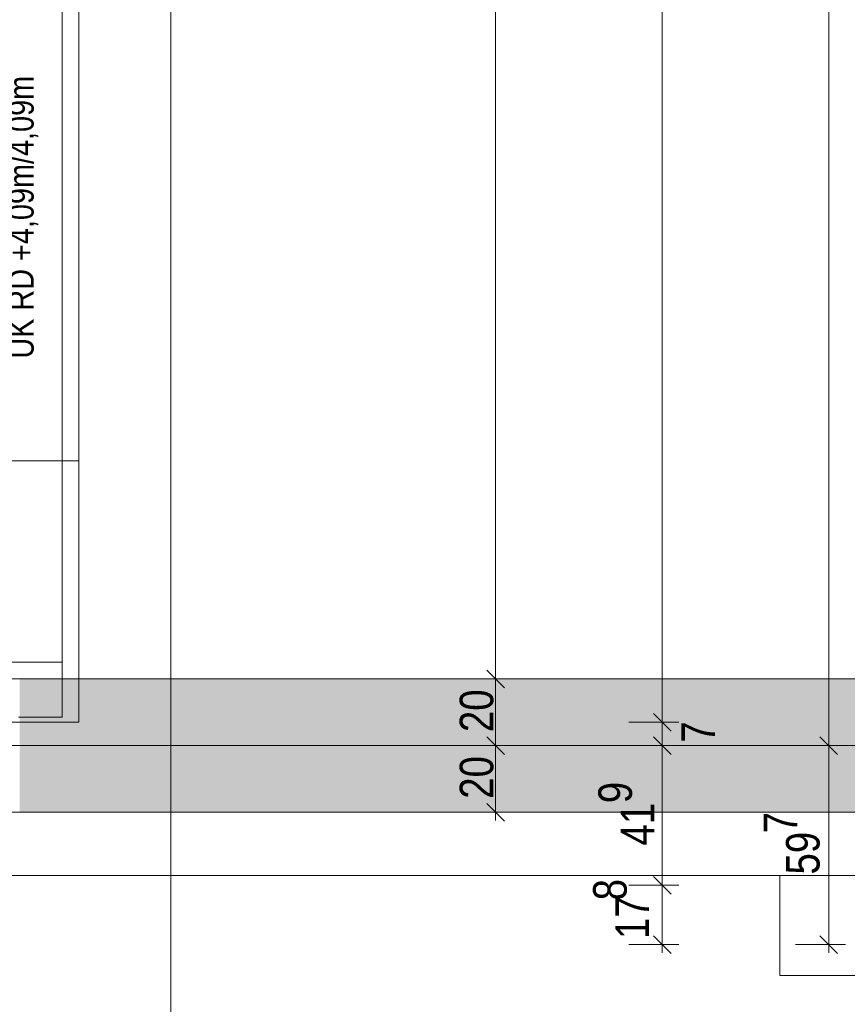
# Model space of a CAD drawing. Extents: x -620 to 300, y 62 to 1162.
# Tile 6 of 49: x -447 to -398, y 204 to 263. Entities that reach past the tile are written whole.
import ezdxf
from ezdxf.lldxf.tags import DXFTag

# ---------------------------------------------------------------- set-up
doc = ezdxf.new("R2010")
doc.units = 0
doc.layers.get('0').update_dxf_attribs({"lineweight": 13})
for name, color, linetype, lineweight, true_color in [('00_Beschriftung UZ', 3, 'Continuous', 35, 0x00ff00), ('30 -33 Aussenwände- 7 Fassade_ Elemente', 7, 'Continuous', 9, 0x00aacc), ('30 -35 Decken- 1 Konstruktion-Träger- Stahlbeton', 7, 'Continuous', 13, 0x33aa00), ('70 -75 Raumstempel-2 Verweislinie', 7, 'Continuous', 9, 0xff6600), ('70 -76 Bemaßung- 2 Allgemein', 9, 'Continuous', 5, 0x808080), ('iwb_Schraffur_Unterzug', 7, 'Continuous', 5, 0xffffcc)]:
    doc.layers.add(name, color=color, linetype=linetype, lineweight=lineweight, true_color=true_color)
doc.layers.add('70 -71 Achsen- 1 Gebäudeachsen', color=7, linetype='STRICHPUNKT2-A06G945V8I', lineweight=18)
doc.layers.add('70 -75 Raumstempel- 3 Wandstempel', color=7, linetype='Continuous', lineweight=50)
doc.styles.get("Standard").update_dxf_attribs({"font": 'ARIALN.TTF'})
tags = doc.linetypes.add('fein_strichliert-A06G945W8I', pattern=[4, 1, -2, 1]).pattern_tags.tags
tags[8:9] = [DXFTag(74, 4), DXFTag(75, 0), DXFTag(340, '0'), DXFTag(46, 0.0), DXFTag(50, 0.0), DXFTag(44, 0.0), DXFTag(45, 0.0)]
tags[6:7] = [DXFTag(74, 4), DXFTag(75, 0), DXFTag(340, '0'), DXFTag(46, 0.0), DXFTag(50, 0.0), DXFTag(44, 0.0), DXFTag(45, 0.0)]
tags[4:5] = [DXFTag(74, 4), DXFTag(75, 0), DXFTag(340, '0'), DXFTag(46, 0.0), DXFTag(50, 0.0), DXFTag(44, 0.0), DXFTag(45, 0.0)]
tags = doc.linetypes.add('STRICHPUNKT2-A06G945V8I', pattern=[12.7, 6.35, -3.175, 0, -3.175]).pattern_tags.tags
tags[10:11] = [DXFTag(74, 4), DXFTag(75, 0), DXFTag(340, '0'), DXFTag(46, 0.0), DXFTag(50, 0.0), DXFTag(44, 0.0), DXFTag(45, 0.0)]
tags[8:9] = [DXFTag(74, 4), DXFTag(75, 0), DXFTag(340, '0'), DXFTag(46, 0.0), DXFTag(50, 0.0), DXFTag(44, 0.0), DXFTag(45, 0.0)]
tags[6:7] = [DXFTag(74, 4), DXFTag(75, 0), DXFTag(340, '0'), DXFTag(46, 0.0), DXFTag(50, 0.0), DXFTag(44, 0.0), DXFTag(45, 0.0)]
tags[4:5] = [DXFTag(74, 4), DXFTag(75, 0), DXFTag(340, '0'), DXFTag(46, 0.0), DXFTag(50, 0.0), DXFTag(44, 0.0), DXFTag(45, 0.0)]

# ---------------------------------------------------------------- blocks, each defined once
blk = doc.blocks.new('Referenz-A06G945X8I')
at = {"layer": '30 -33 Aussenwände- 7 Fassade_ Elemente', "color": 0, "linetype": 'Continuous', "lineweight": -2, "ltscale": 0.13}
for p, q in [((-443.64, 220.853), (-443.64, 323.453)), ((-444.64, 319.453), (-444.64, 224.453)), ((-444.64, 224.453), (-448.48, 224.453)), ((-444.64, 224.453), (-448.48, 224.453)), ((-444.64, 221.153), (-444.64, 224.453)), ((-447.28, 221.153), (-444.64, 221.153)), ((-448.48, 220.853), (-443.64, 220.853))]:
    blk.add_line(p, q, dxfattribs=at)
at = {"layer": '30 -33 Aussenwände- 7 Fassade_ Elemente', "color": 0, "linetype": 'fein_strichliert-A06G945W8I', "lineweight": -2, "ltscale": 0.13}
for p, q in [((31.62, 211.653), (-447.78, 211.653)), ((-401.58, 205.653), (-401.58, 211.653)), ((-391.58, 205.653), (-401.58, 205.653))]:
    blk.add_line(p, q, dxfattribs=at)
at = {"layer": '30 -35 Decken- 1 Konstruktion-Träger- Stahlbeton', "color": 0, "linetype": 'fein_strichliert-A06G945W8I', "lineweight": -2, "ltscale": 0.13}
for p, q in [((-451.58, 223.453), (35.42, 223.453)), ((-451.58, 215.453), (35.42, 215.453))]:
    blk.add_line(p, q, dxfattribs=at)
at = {"layer": '70 -71 Achsen- 1 Gebäudeachsen', "color": 0, "linetype": 'STRICHPUNKT2-A06G945V8I', "lineweight": -2, "ltscale": 0.13}
blk.add_line((-538.631, 219.453), (76.501, 219.453), dxfattribs=at)
at = {"layer": '70 -75 Raumstempel- 3 Wandstempel', "color": 0, "linetype": 'Continuous', "lineweight": -2, "ltscale": 0.13}
blk.add_line((-460.87, 236.527), (-443.64, 236.527), dxfattribs=at)
at = {"layer": '70 -75 Raumstempel-2 Verweislinie', "color": 0, "linetype": 'Continuous', "lineweight": -2, "ltscale": 0.13}
blk.add_line((-438.121, 343.468), (-438.121, 202.647), dxfattribs=at)
at = {"layer": '70 -76 Bemaßung- 2 Allgemein', "color": 0, "linetype": 'Continuous', "lineweight": -2, "ltscale": 0.13}
for p, q in [((-418.64, 224.514), (-418.64, 323.393)), ((-408.64, 221.914), (-408.64, 316.293)), ((-398.64, 311.453), (-398.64, 220.514)), ((-418.64, 222.953), (-418.64, 224.514)), ((-419.17, 223.984), (-418.109, 222.923)), ((-418.109, 222.923), (-419.17, 223.984)), ((-418.64, 223.953), (-418.64, 222.393)), ((-420.64, 223.453), (-417.64, 223.453)), ((-420.64, 223.453), (-417.64, 223.453)), ((-408.64, 221.914), (-408.64, 222.974)), ((-418.64, 220.514), (-418.64, 222.393)), ((-408.64, 220.353), (-408.64, 221.914)), ((-408.64, 220.353), (-408.64, 221.914)), ((-408.109, 220.323), (-409.17, 221.384)), ((-408.109, 220.323), (-409.17, 221.384)), ((-418.64, 218.953), (-418.64, 220.514)), ((-410.64, 220.853), (-407.64, 220.853)), ((-410.64, 220.853), (-407.64, 220.853)), ((-408.64, 219.453), (-408.64, 220.853)), ((-398.64, 218.953), (-398.64, 220.514)), ((-418.109, 218.923), (-419.17, 219.984)), ((-419.17, 219.984), (-418.109, 218.923)), ((-418.64, 219.953), (-418.64, 218.393)), ((-409.17, 219.984), (-408.109, 218.923)), ((-409.17, 219.984), (-408.109, 218.923)), ((-408.64, 219.953), (-408.64, 218.393)), ((-408.64, 219.953), (-408.64, 218.393)), ((-399.17, 219.984), (-398.109, 218.923)), ((-398.109, 218.923), (-399.17, 219.984)), ((-398.64, 219.953), (-398.64, 218.393)), ((-420.64, 219.453), (-417.64, 219.453)), ((-420.64, 219.453), (-417.64, 219.453)), ((-410.64, 219.453), (-407.64, 219.453)), ((-410.64, 219.453), (-407.64, 219.453)), ((-400.64, 219.453), (-397.64, 219.453)), ((-400.64, 219.453), (-397.64, 219.453)), ((-418.64, 216.514), (-418.64, 218.393)), ((-408.64, 212.134), (-408.64, 218.393)), ((-408.64, 218.393), (-408.64, 217.333)), ((-398.64, 218.393), (-398.64, 208.574)), ((-418.64, 214.953), (-418.64, 216.514)), ((-418.109, 214.923), (-419.17, 215.984)), ((-420.64, 215.453), (-417.64, 215.453)), ((-408.64, 210.573), (-408.64, 212.134)), ((-409.17, 211.604), (-408.109, 210.543)), ((-408.109, 210.543), (-409.17, 211.604)), ((-408.64, 211.573), (-408.64, 210.013)), ((-410.64, 211.073), (-407.64, 211.073)), ((-410.64, 211.073), (-407.64, 211.073)), ((-408.64, 208.574), (-408.64, 210.013)), ((-408.64, 207.013), (-408.64, 208.574)), ((-398.64, 207.013), (-398.64, 208.574)), ((-408.109, 206.983), (-409.17, 208.044)), ((-398.109, 206.983), (-399.17, 208.044)), ((-410.64, 207.513), (-407.64, 207.513)), ((-400.64, 207.513), (-397.64, 207.513))]:
    blk.add_line(p, q, dxfattribs=at)
at = {"layer": '00_Beschriftung UZ', "color": 0, "linetype": 'ByBlock', "lineweight": -2, "ltscale": 0.13, "insert": (-447.87, 242.668), "char_height": 1.51033, "attachment_point": 1, "rotation": 90}
blk.add_mtext('{\\fArial Narrow;UK RD +4,09m/4,09m}', dxfattribs=at)
at = {"layer": '70 -76 Bemaßung- 2 Allgemein', "color": 0, "linetype": 'Continuous', "lineweight": -2, "ltscale": 0.13, "char_height": 2.01377, "attachment_point": 1, "rotation": 90}
for s, insert in [('{\\fArial Narrow;20}', (-420.791, 220.257)), ('{\\fArial Narrow;7}', (-407.49, 219.619)), ('{\\fArial Narrow;20}', (-420.791, 216.257)), ('{\\fArial Narrow;9}', (-412.469, 215.992)), ('{\\fArial Narrow;41}', (-411.126, 213.45)), ('{\\fArial Narrow;7}', (-402.552, 214.185)), ('{\\fArial Narrow;59}', (-401.209, 211.712)), ('{\\fArial Narrow;8}', (-412.784, 210.16)), ('{\\fArial Narrow;17}', (-411.442, 207.839))]:
    blk.add_mtext(s, dxfattribs=dict(at, insert=insert))
blk = doc.blocks.new('Referenz-A06G945Z8I')
at = {"layer": 'iwb_Schraffur_Unterzug', "linetype": 'Continuous', "ltscale": 0.13}
for points in [[(-447.199, 219.453), (-447.199, 223.453), (76.501, 223.453)], [(-447.199, 219.453), (76.501, 223.453), (76.501, 220.518)], [(-447.199, 219.453), (76.501, 220.518), (76.501, 218.389)], [(-447.199, 219.453), (76.501, 218.389), (76.501, 215.453)], [(-447.199, 219.453), (76.501, 215.453), (-447.199, 215.453)]]:
    blk.add_solid(points, dxfattribs=at)

msp = doc.modelspace()

# ---------------------------------------------------------------- block references
at = {"color": 8, "lineweight": 13, "ltscale": 0.13, "true_color": 0x808080}
msp.add_blockref('Referenz-A06G945X8I', (0, 0), dxfattribs=at)
at = {"color": 8, "lineweight": 25, "ltscale": 0.25, "true_color": 0x808080}
msp.add_blockref('Referenz-A06G945Z8I', (0, 0), dxfattribs=at)

doc.saveas('drawing.dxf')
